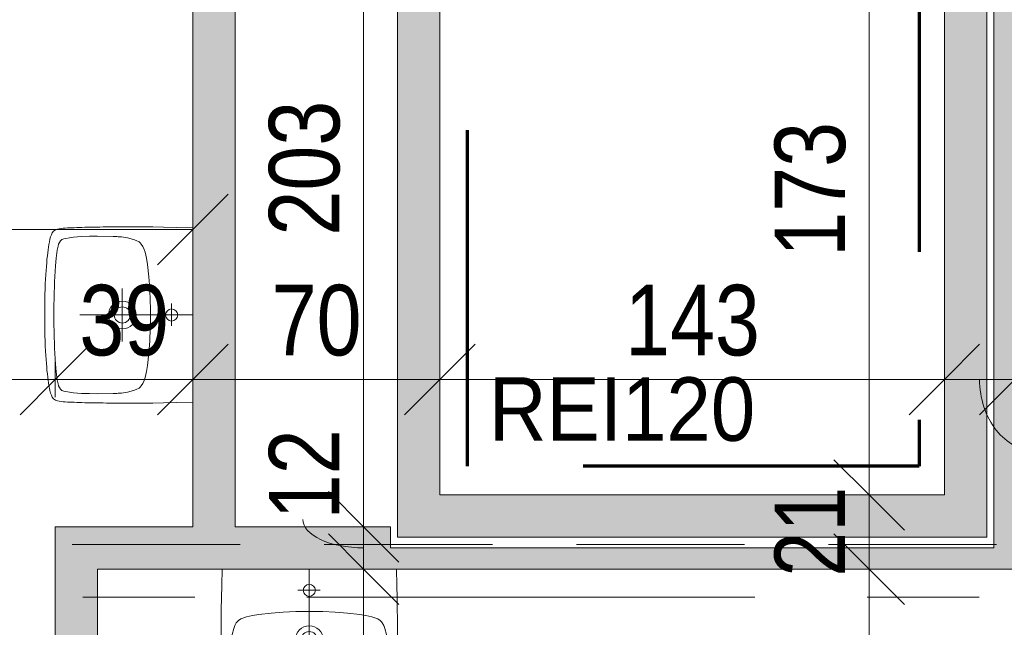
# Model space of a CAD drawing. Header units: centimetres. Extents: x -1737 to 22393, y -8842 to 3838.
# Tile 50 of 174: x -422 to -143, y 880 to 1052. Entities that reach past the tile are written whole.
import ezdxf

# ---------------------------------------------------------------- set-up
doc = ezdxf.new("R2010")
doc.units = ezdxf.units.CM
for name, pattern in [('Długa kreska', [142.875, 95.25, -47.625]), ('Oś', [222.25, 127, -31.75, 31.75, -31.75]), ('Ukryte', [71.438, 47.625, -23.813])]:
    doc.linetypes.add(name, pattern=pattern)
for name, color, linetype, lineweight in [('A-ANNO-DIMS', 211, 'Continuous', 13), ('A-ANNO-DIMS-100', 211, 'Continuous', 13), ('A-DETL', 90, 'Continuous', 9), ('A-DETL-HDLN', 90, 'Ukryte', 9), ('A-WALL', 113, 'Continuous', 13), ('A-WALL-PATT', 111, 'Continuous', 13), ('G-ANNO-TEXT', 231, 'Continuous', 13), ('P-SANR-FIXT', 6, 'Continuous', 9), ('S-GRID', 1, 'Continuous', 13)]:
    doc.layers.add(name, color=color, linetype=linetype, lineweight=lineweight)
doc.styles.add('Arial', font='arial.ttf', dxfattribs={"width": 0.9, "height": 18})
doc.styles.add('Arial Narrow_2', font='ARIALN.TTF', dxfattribs={"height": 20})
doc.dimstyles.new('Diagonal_1_100__0__wewnętrzne', dxfattribs={"dimscale": 30.48, "dimtxt": 20.468619, "dimasz": 0.656168, "dimexe": 0.164042, "dimexo": 0.0625, "dimgap": 0.032808, "dimtad": 1, "dimdec": 0, "dimdsep": 46, "dimtxsty": 'Arial Narrow_2', "dimblk1": 'OBLIQUE', "dimblk2": 'OBLIQUE', "dimsah": 1, "dimcen": 0.09, "dimazin": 0, "dimtfac": 1, "dimtdec": 4, "dimtix": 1, "dimtmove": 0, "dimatfit": 3, "dimfxl": 0, "dimtvp": 1, "dimtolj": 1, "dimtzin": 0, "dimarcsym": 0})
doc.dimstyles.new('Diagonal_1_100__0__wewnętrzne_1', dxfattribs={"dimscale": 30.48, "dimtxt": 20.468619, "dimasz": 0.656168, "dimexe": 0.164042, "dimexo": 0.0625, "dimgap": 0.032808, "dimtad": 1, "dimdec": 0, "dimdsep": 46, "dimtxsty": 'Arial Narrow_2', "dimblk1": 'OBLIQUE', "dimblk2": 'OBLIQUE', "dimsah": 1, "dimcen": 0.09, "dimazin": 0, "dimtfac": 1, "dimtdec": 4, "dimtix": 1, "dimtmove": 1, "dimatfit": 3, "dimfxl": 0, "dimtvp": 1, "dimtolj": 1, "dimtzin": 0, "dimarcsym": 0})
doc.dimstyles.new('Diagonal_1_100__0__wewnętrzne_2', dxfattribs={"dimscale": 30.48, "dimtxt": 20.468619, "dimasz": 0.656168, "dimexe": 0.164042, "dimexo": 0.0625, "dimgap": 0.032808, "dimtad": 1, "dimdec": 0, "dimdsep": 46, "dimtxsty": 'Arial Narrow_2', "dimblk1": 'OBLIQUE', "dimblk2": 'OBLIQUE', "dimsah": 1, "dimcen": 0.09, "dimazin": 0, "dimtfac": 1, "dimtdec": 4, "dimtix": 1, "dimtmove": 2, "dimatfit": 3, "dimfxl": 0, "dimtvp": 1, "dimtolj": 1, "dimtzin": 0, "dimarcsym": 0})

# ---------------------------------------------------------------- blocks, each defined once
blk = doc.blocks.new('Umywalka koło Nova Pro - Pro 50-1205816-3_piętro I __3_90 m_ - stan projektowany')
at = {"layer": 'P-SANR-FIXT'}
for p, q in [((-2.28, 47.44), (-1.24, 47.52)), ((-1.24, 47.52), (-2.28, 47.44)), ((-1.24, 47.52), (-0.15, 47.63)), ((-0.15, 47.63), (-1.24, 47.52)), ((-0.15, 47.63), (1.05, 47.71)), ((1.05, 47.71), (-0.15, 47.63)), ((1.05, 47.71), (2.3, 47.76)), ((2.3, 47.76), (1.05, 47.71)), ((2.3, 47.76), (3.66, 47.84)), ((3.66, 47.84), (2.3, 47.76)), ((3.66, 47.84), (5.12, 47.89)), ((5.12, 47.89), (3.66, 47.84)), ((5.12, 47.89), (6.72, 47.95)), ((6.72, 47.95), (5.12, 47.89)), ((6.72, 47.95), (8.45, 47.97)), ((8.45, 47.97), (6.72, 47.95)), ((8.45, 47.97), (10.4, 48)), ((10.4, 48), (8.45, 47.97)), ((10.4, 48), (14.63, 48)), ((14.63, 48), (10.4, 48)), ((14.63, 48), (16.55, 47.97)), ((16.55, 47.97), (14.63, 48)), ((16.55, 47.97), (18.31, 47.95)), ((18.31, 47.95), (16.55, 47.97)), ((18.31, 47.95), (19.88, 47.89)), ((19.88, 47.89), (18.31, 47.95)), ((19.88, 47.89), (21.34, 47.84)), ((21.34, 47.84), (19.88, 47.89)), ((21.34, 47.84), (22.7, 47.76)), ((22.7, 47.76), (21.34, 47.84)), ((22.7, 47.76), (23.98, 47.71)), ((23.98, 47.71), (22.7, 47.76)), ((23.98, 47.71), (25.15, 47.63)), ((25.15, 47.63), (23.98, 47.71)), ((25.15, 47.63), (26.24, 47.52)), ((26.24, 47.52), (25.15, 47.63)), ((26.24, 47.52), (27.31, 47.44)), ((27.31, 47.44), (26.24, 47.52)), ((-11.82, 44.38), (-11.71, 44.67)), ((-11.6, 44.96), (-11.79, 44.38)), ((-11.71, 44.67), (-11.6, 44.96)), ((-11.6, 44.96), (-11.26, 45.47)), ((-11.26, 45.47), (-11.6, 44.96)), ((-11.26, 45.47), (-10.8, 45.84)), ((-10.8, 45.84), (-11.26, 45.47)), ((-10.8, 45.84), (-10.24, 46.11)), ((-10.24, 46.11), (-10.8, 45.84)), ((-10.24, 46.11), (-9.61, 46.32)), ((-9.61, 46.32), (-10.24, 46.11)), ((-9.61, 46.32), (-8.94, 46.51)), ((-8.94, 46.51), (-9.61, 46.32)), ((-8.94, 46.51), (-8.25, 46.64)), ((-8.25, 46.64), (-8.94, 46.51)), ((-8.25, 46.64), (-7.5, 46.8)), ((-7.5, 46.8), (-8.25, 46.64)), ((-7.5, 46.8), (-6.73, 46.91)), ((-6.73, 46.91), (-7.5, 46.8)), ((-6.73, 46.91), (-5.93, 47.04)), ((-5.93, 47.04), (-6.73, 46.91)), ((-5.93, 47.04), (-5.1, 47.15)), ((-5.1, 47.15), (-5.93, 47.04)), ((-5.88, 44.43), (-3.64, 44.75)), ((-5.1, 47.15), (-4.2, 47.25)), ((-4.2, 47.25), (-5.1, 47.15)), ((-4.2, 47.25), (-3.27, 47.36)), ((-3.27, 47.36), (-4.2, 47.25)), ((-3.64, 44.75), (-1.4, 44.94)), ((-3.27, 47.36), (-2.28, 47.44)), ((-2.28, 47.44), (-3.27, 47.36)), ((-1.4, 44.94), (3.1, 45.18)), ((3.1, 45.18), (7.6, 45.31)), ((7.6, 45.31), (9.86, 45.39)), ((9.86, 45.39), (11.04, 45.42)), ((11.04, 45.42), (11.7, 45.42)), ((11.7, 45.42), (12.5, 45.44)), ((12.5, 45.44), (13.3, 45.42)), ((13.3, 45.42), (13.99, 45.42)), ((13.99, 45.42), (15.14, 45.39)), ((15.14, 45.39), (17.4, 45.31)), ((17.4, 45.31), (21.9, 45.18)), ((21.9, 45.18), (26.4, 44.94)), ((26.4, 44.94), (28.64, 44.75)), ((27.31, 47.44), (28.29, 47.36)), ((28.29, 47.36), (27.31, 47.44)), ((28.29, 47.36), (29.23, 47.25)), ((29.23, 47.25), (28.29, 47.36)), ((28.64, 44.75), (30.88, 44.43)), ((29.23, 47.25), (30.1, 47.15)), ((30.1, 47.15), (29.23, 47.25)), ((30.1, 47.15), (30.93, 47.04)), ((30.93, 47.04), (30.1, 47.15)), ((30.93, 47.04), (31.76, 46.91)), ((31.76, 46.91), (30.93, 47.04)), ((31.76, 46.91), (32.5, 46.8)), ((32.5, 46.8), (31.76, 46.91)), ((32.5, 46.8), (33.25, 46.64)), ((33.25, 46.64), (32.5, 46.8)), ((33.25, 46.64), (33.97, 46.51)), ((33.97, 46.51), (33.25, 46.64)), ((33.97, 46.51), (34.63, 46.32)), ((34.63, 46.32), (33.97, 46.51)), ((34.63, 46.32), (35.24, 46.11)), ((35.24, 46.11), (34.63, 46.32)), ((35.24, 46.11), (35.8, 45.84)), ((35.8, 45.84), (35.24, 46.11)), ((35.8, 45.84), (36.28, 45.47)), ((36.28, 45.47), (35.8, 45.84)), ((36.28, 45.47), (36.6, 44.96)), ((36.6, 44.96), (36.28, 45.47)), ((36.6, 44.96), (36.82, 44.38)), ((-12.16, 41.58), (-12.14, 42.22)), ((-12.14, 42.22), (-12.08, 42.81)), ((-12.08, 42.81), (-12, 43.37)), ((-12, 43.37), (-11.92, 43.87)), ((-11.92, 43.87), (-11.82, 44.38)), ((-9.39, 40.94), (-9.21, 42.03)), ((-9.21, 42.03), (-9.05, 42.59)), ((-9.05, 42.59), (-8.86, 43.1)), ((-8.86, 43.1), (-8.7, 43.34)), ((-8.7, 43.34), (-8.51, 43.55)), ((-8.51, 43.55), (-8.03, 43.85)), ((-8.03, 43.85), (-7.53, 44.06)), ((-7.53, 44.06), (-6.97, 44.22)), ((-6.97, 44.22), (-5.88, 44.43)), ((30.88, 44.43), (31.97, 44.22)), ((31.97, 44.22), (32.53, 44.06)), ((32.53, 44.06), (33.06, 43.85)), ((33.06, 43.85), (33.54, 43.55)), ((33.54, 43.55), (33.73, 43.34)), ((33.73, 43.34), (33.86, 43.1)), ((33.86, 43.1), (34.07, 42.59)), ((34.07, 42.59), (34.21, 42.03)), ((34.21, 42.03), (34.39, 40.94)), ((36.82, 44.38), (36.92, 43.87)), ((36.92, 43.87), (37.03, 43.37)), ((37.03, 43.37), (37.08, 42.81)), ((37.08, 42.81), (37.14, 42.22)), ((37.14, 42.22), (37.16, 41.58)), ((-12.27, 38.89), (-12.24, 39.61)), ((-12.24, 39.61), (-12.22, 40.28)), ((-12.22, 40.28), (-12.19, 40.94)), ((-12.19, 40.94), (-12.16, 41.58)), ((-9.71, 37.56), (-9.53, 39.82)), ((-9.53, 39.82), (-9.39, 40.94)), ((34.39, 40.94), (34.53, 39.82)), ((34.53, 39.82), (34.71, 37.56)), ((37.16, 41.58), (37.19, 40.94)), ((37.19, 40.94), (37.22, 40.28)), ((37.22, 40.28), (37.24, 39.61)), ((37.24, 39.61), (37.27, 38.89)), ((-12.35, 36.65), (-12.32, 37.43)), ((-12.35, 35.88), (-12.35, 36.65)), ((-12.32, 37.43), (-12.3, 38.17)), ((-12.3, 38.17), (-12.27, 38.89)), ((-9.79, 35.32), (-9.71, 37.56)), ((12.5, 6), (12.5, 38)), ((34.71, 37.56), (34.82, 35.32)), ((37.27, 38.89), (37.3, 38.17)), ((37.3, 38.17), (37.32, 37.43)), ((37.32, 37.43), (37.35, 36.65)), ((37.35, 36.65), (37.35, 35.88)), ((-12.4, 33.88), (-12.38, 35.06)), ((-12.4, 33.3), (-12.4, 33.88)), ((-12.38, 35.06), (-12.35, 35.88)), ((-9.84, 33.06), (-9.79, 35.32)), ((34.82, 35.32), (34.84, 33.06)), ((37.35, 35.88), (37.38, 35.06)), ((37.38, 35.06), (37.4, 33.88)), ((37.4, 33.88), (37.43, 33.3)), ((-12.46, 30.5), (-12.43, 31.46)), ((-12.43, 32.39), (-12.4, 33.3)), ((-12.43, 31.46), (-12.43, 32.39)), ((-9.76, 28.56), (-9.84, 33.06)), ((34.84, 33.06), (34.76, 28.56)), ((37.43, 33.3), (37.43, 32.39)), ((37.43, 32.39), (37.46, 31.46)), ((37.46, 31.46), (37.46, 30.5)), ((-12.48, 27.81), (-12.46, 29.49)), ((-12.46, 29.49), (-12.46, 30.5)), ((-9.74, 27.87), (-9.76, 28.56)), ((34.76, 28.56), (34.74, 27.87)), ((37.46, 30.5), (37.48, 29.49)), ((37.48, 29.49), (37.48, 27.81)), ((-12.51, 24.3), (-12.48, 26.13)), ((-12.48, 26.13), (-12.48, 27.81)), ((-9.71, 27.55), (-9.74, 27.87)), ((-9.69, 27.15), (-9.71, 27.55)), ((-9.61, 26.27), (-9.69, 27.15)), ((-9.37, 24.54), (-9.61, 26.27)), ((20.01, 26), (5.01, 26)), ((34.63, 26.27), (34.37, 24.54)), ((34.69, 27.15), (34.63, 26.27)), ((34.71, 27.55), (34.69, 27.15)), ((34.74, 27.87), (34.71, 27.55)), ((37.48, 27.81), (37.51, 26.13)), ((37.51, 26.13), (37.51, 22.27)), ((-12.48, 22.27), (-12.51, 24.3)), ((-8.91, 22.86), (-9.37, 24.54)), ((-8.62, 22.03), (-8.91, 22.86)), ((33.91, 22.86), (33.62, 22.03)), ((34.37, 24.54), (33.91, 22.86)), ((-12.48, 19.98), (-12.48, 22.27)), ((-12.45, 17.35), (-12.48, 19.98)), ((-8.19, 21.26), (-8.62, 22.03)), ((-7.93, 20.91), (-8.19, 21.26)), ((-7.61, 20.62), (-7.93, 20.91)), ((-6.89, 20.14), (-7.61, 20.62)), ((-6.09, 19.8), (-6.89, 20.14)), ((-5.24, 19.53), (-6.09, 19.8)), ((31.09, 19.8), (30.26, 19.53)), ((31.89, 20.14), (31.09, 19.8)), ((32.61, 20.62), (31.89, 20.14)), ((32.93, 20.91), (32.61, 20.62)), ((33.19, 21.26), (32.93, 20.91)), ((33.62, 22.03), (33.19, 21.26)), ((37.48, 19.98), (37.45, 17.35)), ((37.51, 22.27), (37.48, 19.98)), ((-12.4, 14.28), (-12.45, 17.35)), ((-3.53, 19.16), (-5.24, 19.53)), ((-1.83, 18.89), (-3.53, 19.16)), ((1.66, 18.49), (-1.83, 18.89)), ((5.15, 18.2), (1.66, 18.49)), ((8.64, 18.06), (5.15, 18.2)), ((10.37, 18.01), (8.64, 18.06)), ((14.63, 18.01), (10.37, 18.01)), ((16.36, 18.06), (14.63, 18.01)), ((19.88, 18.2), (16.36, 18.06)), ((23.34, 18.49), (19.88, 18.2)), ((26.83, 18.89), (23.34, 18.49)), ((28.56, 19.16), (26.83, 18.89)), ((30.26, 19.53), (28.56, 19.16)), ((37.45, 17.35), (37.4, 14.28)), ((-12.32, 10.58), (-12.4, 14.28)), ((37.4, 14.28), (37.32, 10.58)), ((15.72, 12.02), (9.46, 12.02)), ((-12.19, 6), (-12.32, 10.58)), ((37.32, 10.58), (37.19, 6))]:
    blk.add_line(p, q, dxfattribs=at)
for centre, radius in [((12.51, 26), 3.92), ((12.51, 26), 2.28), ((12.5, 12.02), 1.72)]:
    blk.add_circle(centre, radius, dxfattribs=at)
blk = doc.blocks.new('DIMBLOCK44-3_piętro I __3_90 m_ - stan projektowany')
at = {"layer": 'A-ANNO-DIMS-100', "transparency": 16777216}
for p, q in [((-592.62, 950.03), (-582.62, 960.03)), ((-411.62, 950.03), (-401.62, 960.03)), ((-592.62, 945.03), (-592.62, 955.03)), ((-411.62, 945.03), (-411.62, 955.03)), ((-592.62, 950.03), (-602.62, 940.03)), ((-592.62, 950.03), (-411.62, 950.03)), ((-592.62, 950.03), (-592.62, 945.03)), ((-411.62, 950.03), (-421.62, 940.03)), ((-411.62, 950.03), (-411.62, 945.03))]:
    blk.add_line(p, q, dxfattribs=at)
at = {"layer": 'A-ANNO-DIMS-100', "color": 0, "transparency": 16777216, "insert": (-517.08, 978.4), "char_height": 20, "width": 45.6158, "attachment_point": 1, "line_spacing_factor": 0.974696, "style": 'Arial Narrow_2'}
blk.add_mtext('181', dxfattribs=at)
blk = doc.blocks.new('_Oblique')
at = {"color": 0, "linetype": 'ByBlock', "lineweight": -2}
blk.add_line((-0.5, -0.5), (0.5, 0.5), dxfattribs=at)
blk = doc.blocks.new('DIMBLOCK45-3_piętro I __3_90 m_ - stan projektowany')
at = {"layer": 'A-ANNO-DIMS-100', "transparency": 16777216}
for p, q in [((-411.62, 950.03), (-401.62, 960.03)), ((-372.62, 950.03), (-362.62, 960.03)), ((-411.62, 945.03), (-411.62, 955.03)), ((-372.62, 955.03), (-372.62, 945.03)), ((-372.62, 950.03), (-372.62, 955.03)), ((-411.62, 950.03), (-421.62, 940.03)), ((-411.62, 950.03), (-372.62, 950.03)), ((-411.62, 950.03), (-411.62, 945.03)), ((-372.62, 950.03), (-382.62, 940.03))]:
    blk.add_line(p, q, dxfattribs=at)
at = {"layer": 'A-ANNO-DIMS-100', "color": 0, "transparency": 16777216, "insert": (-404.79, 976.88), "char_height": 20, "width": 30.4105, "attachment_point": 1, "line_spacing_factor": 0.974696, "style": 'Arial Narrow_2'}
blk.add_mtext('39', dxfattribs=at)
blk = doc.blocks.new('DIMBLOCK46-3_piętro I __3_90 m_ - stan projektowany')
at = {"layer": 'A-ANNO-DIMS-100', "transparency": 16777216}
for p, q in [((-372.62, 950.03), (-362.62, 960.03)), ((-302.62, 950.03), (-292.62, 960.03)), ((-372.62, 955.03), (-372.62, 945.03)), ((-372.62, 950.03), (-372.62, 955.03)), ((-302.62, 955.03), (-302.62, 945.03)), ((-302.62, 950.03), (-302.62, 955.03)), ((-372.62, 950.03), (-382.62, 940.03)), ((-372.62, 950.03), (-302.62, 950.03)), ((-302.62, 950.03), (-312.62, 940.03))]:
    blk.add_line(p, q, dxfattribs=at)
at = {"layer": 'A-ANNO-DIMS-100', "color": 0, "transparency": 16777216, "insert": (-350.29, 976.88), "char_height": 20, "width": 30.4105, "attachment_point": 1, "line_spacing_factor": 0.974696, "style": 'Arial Narrow_2'}
blk.add_mtext('70', dxfattribs=at)
blk = doc.blocks.new('DIMBLOCK47-3_piętro I __3_90 m_ - stan projektowany')
at = {"layer": 'A-ANNO-DIMS-100', "transparency": 16777216}
for p, q in [((-302.62, 950.03), (-292.62, 960.03)), ((-159.62, 950.03), (-149.62, 960.03)), ((-302.62, 955.03), (-302.62, 945.03)), ((-302.62, 950.03), (-302.62, 955.03)), ((-159.62, 955.03), (-159.62, 945.03)), ((-159.62, 950.03), (-159.62, 955.03)), ((-302.62, 950.03), (-312.62, 940.03)), ((-302.62, 950.03), (-159.62, 950.03)), ((-159.62, 950.03), (-169.62, 940.03))]:
    blk.add_line(p, q, dxfattribs=at)
at = {"layer": 'A-ANNO-DIMS-100', "color": 0, "transparency": 16777216, "insert": (-250.13, 976.88), "char_height": 20, "width": 45.6158, "attachment_point": 1, "line_spacing_factor": 0.974696, "style": 'Arial Narrow_2'}
blk.add_mtext('143', dxfattribs=at)
blk = doc.blocks.new('DIMBLOCK48-3_piętro I __3_90 m_ - stan projektowany')
at = {"layer": 'A-ANNO-DIMS-100', "transparency": 16777216}
for p, q in [((-159.62, 950.03), (-149.62, 960.03)), ((-139.62, 950.03), (-129.62, 960.03)), ((-159.62, 955.03), (-159.62, 945.03)), ((-159.62, 950.03), (-159.62, 955.03)), ((-139.62, 955.03), (-139.62, 945.03)), ((-139.62, 950.03), (-139.62, 955.03)), ((-159.62, 950.03), (-169.62, 940.03)), ((-159.62, 950.03), (-139.62, 950.03)), ((-139.62, 950.03), (-149.62, 940.03))]:
    blk.add_line(p, q, dxfattribs=at)
blk.add_ellipse((-133.6, 950.03), major_axis=(0, 20.23), ratio=0.792267, start_param=1.570796, end_param=3.141593, dxfattribs=at)
at = {"layer": 'A-ANNO-DIMS-100', "color": 0, "transparency": 16777216, "insert": (-133.6, 939.41), "char_height": 20, "width": 30.4105, "attachment_point": 1, "line_spacing_factor": 0.974696, "style": 'Arial Narrow_2'}
blk.add_mtext('20', dxfattribs=at)
blk = doc.blocks.new('DIMBLOCK49-3_piętro I __3_90 m_ - stan projektowany')
at = {"layer": 'A-ANNO-DIMS-100', "transparency": 16777216}
for p, q in [((-139.62, 950.03), (-129.62, 960.03)), ((34.38, 950.03), (44.38, 960.03)), ((-139.62, 955.03), (-139.62, 945.03)), ((-139.62, 950.03), (-139.62, 955.03)), ((34.38, 955.03), (34.38, 945.03)), ((34.38, 950.03), (34.38, 955.03)), ((-139.62, 950.03), (-149.62, 940.03)), ((-139.62, 950.03), (34.38, 950.03)), ((34.38, 950.03), (24.38, 940.03))]:
    blk.add_line(p, q, dxfattribs=at)
at = {"layer": 'A-ANNO-DIMS-100', "color": 0, "transparency": 16777216, "insert": (-53.76, 976.88), "char_height": 20, "width": 45.6158, "attachment_point": 1, "line_spacing_factor": 0.974696, "style": 'Arial Narrow_2'}
blk.add_mtext('174', dxfattribs=at)
blk = doc.blocks.new('DIMBLOCK211-3_piętro I __3_90 m_ - stan projektowany')
at = {"layer": 'A-ANNO-DIMS-100', "transparency": 16777216}
for p, q in [((-180.9, 896.33), (-190.9, 906.33)), ((-185.9, 896.33), (-175.9, 896.33)), ((-180.9, 896.33), (-185.9, 896.33)), ((-180.9, 419.33), (-180.9, 896.33)), ((-180.9, 896.33), (-170.9, 886.33)), ((-180.9, 419.33), (-190.9, 429.33)), ((-185.9, 419.33), (-175.9, 419.33)), ((-180.9, 419.33), (-185.9, 419.33)), ((-180.9, 419.33), (-170.9, 409.33))]:
    blk.add_line(p, q, dxfattribs=at)
at = {"layer": 'A-ANNO-DIMS-100', "color": 0, "transparency": 16777216, "insert": (-207.75, 638.82), "char_height": 20, "width": 45.6158, "attachment_point": 1, "rotation": 90, "line_spacing_factor": 0.974696, "style": 'Arial Narrow_2'}
blk.add_mtext('477', dxfattribs=at)
blk = doc.blocks.new('DIMBLOCK212-3_piętro I __3_90 m_ - stan projektowany')
at = {"layer": 'A-ANNO-DIMS-100', "transparency": 16777216}
for p, q in [((-180.9, 917.33), (-190.9, 927.33)), ((-185.9, 917.33), (-175.9, 917.33)), ((-180.9, 917.33), (-185.9, 917.33)), ((-180.9, 896.33), (-180.9, 917.33)), ((-180.9, 917.33), (-170.9, 907.33)), ((-180.9, 896.33), (-190.9, 906.33)), ((-185.9, 896.33), (-175.9, 896.33)), ((-180.9, 896.33), (-185.9, 896.33)), ((-180.9, 896.33), (-170.9, 886.33))]:
    blk.add_line(p, q, dxfattribs=at)
at = {"layer": 'A-ANNO-DIMS-100', "color": 0, "transparency": 16777216, "insert": (-207.75, 894.15), "char_height": 20, "width": 30.4105, "attachment_point": 1, "rotation": 90, "line_spacing_factor": 0.974696, "style": 'Arial Narrow_2'}
blk.add_mtext('21', dxfattribs=at)
blk = doc.blocks.new('DIMBLOCK213-3_piętro I __3_90 m_ - stan projektowany')
at = {"layer": 'A-ANNO-DIMS-100', "transparency": 16777216}
for p, q in [((-180.9, 1090.33), (-190.9, 1100.33)), ((-185.9, 1090.33), (-175.9, 1090.33)), ((-180.9, 1090.33), (-185.9, 1090.33)), ((-180.9, 917.33), (-180.9, 1090.33)), ((-180.9, 1090.33), (-170.9, 1080.33)), ((-180.9, 917.33), (-190.9, 927.33)), ((-185.9, 917.33), (-175.9, 917.33)), ((-180.9, 917.33), (-185.9, 917.33)), ((-180.9, 917.33), (-170.9, 907.33))]:
    blk.add_line(p, q, dxfattribs=at)
at = {"layer": 'A-ANNO-DIMS-100', "color": 0, "transparency": 16777216, "insert": (-207.75, 984.82), "char_height": 20, "width": 45.6158, "attachment_point": 1, "rotation": 90, "line_spacing_factor": 0.974696, "style": 'Arial Narrow_2'}
blk.add_mtext('173', dxfattribs=at)
blk = doc.blocks.new('DIMBLOCK216-3_piętro I __3_90 m_ - stan projektowany')
at = {"layer": 'A-ANNO-DIMS-100', "transparency": 16777216}
for p, q in [((-324.22, 896.33), (-334.22, 906.33)), ((-329.22, 896.33), (-319.22, 896.33)), ((-324.22, 896.33), (-329.22, 896.33)), ((-324.22, 431.33), (-324.22, 896.33)), ((-324.22, 896.33), (-314.22, 886.33)), ((-324.22, 431.33), (-334.22, 441.33)), ((-329.22, 431.33), (-319.22, 431.33)), ((-324.22, 431.33), (-329.22, 431.33)), ((-324.22, 431.33), (-314.22, 421.33))]:
    blk.add_line(p, q, dxfattribs=at)
at = {"layer": 'A-ANNO-DIMS-100', "color": 0, "transparency": 16777216, "insert": (-351.07, 644.82), "char_height": 20, "width": 45.6158, "attachment_point": 1, "rotation": 90, "line_spacing_factor": 0.974696, "style": 'Arial Narrow_2'}
blk.add_mtext('465', dxfattribs=at)
blk = doc.blocks.new('DIMBLOCK217-3_piętro I __3_90 m_ - stan projektowany')
at = {"layer": 'A-ANNO-DIMS-100', "transparency": 16777216}
for p, q in [((-324.22, 908.33), (-334.22, 918.33)), ((-329.22, 908.33), (-319.22, 908.33)), ((-324.22, 908.33), (-329.22, 908.33)), ((-324.22, 896.33), (-324.22, 908.33)), ((-324.22, 908.33), (-314.22, 898.33)), ((-324.22, 896.33), (-334.22, 906.33)), ((-329.22, 896.33), (-319.22, 896.33)), ((-324.22, 896.33), (-329.22, 896.33)), ((-324.22, 896.33), (-314.22, 886.33))]:
    blk.add_line(p, q, dxfattribs=at)
blk.add_ellipse((-324.22, 910.42), major_axis=(17.24, 0), ratio=0.469591, start_param=3.141593, end_param=4.712389, dxfattribs=at)
at = {"layer": 'A-ANNO-DIMS-100', "color": 0, "transparency": 16777216, "insert": (-351.07, 910.42), "char_height": 20, "width": 30.4105, "attachment_point": 1, "rotation": 90, "line_spacing_factor": 0.974696, "style": 'Arial Narrow_2'}
blk.add_mtext('12', dxfattribs=at)
blk = doc.blocks.new('DIMBLOCK218-3_piętro I __3_90 m_ - stan projektowany')
at = {"layer": 'A-ANNO-DIMS-100', "transparency": 16777216}
for p, q in [((-324.22, 1111.33), (-334.22, 1121.33)), ((-329.22, 1111.33), (-319.22, 1111.33)), ((-324.22, 1111.33), (-329.22, 1111.33)), ((-324.22, 908.33), (-324.22, 1111.33)), ((-324.22, 1111.33), (-314.22, 1101.33)), ((-324.22, 908.33), (-334.22, 918.33)), ((-329.22, 908.33), (-319.22, 908.33)), ((-324.22, 908.33), (-329.22, 908.33)), ((-324.22, 908.33), (-314.22, 898.33))]:
    blk.add_line(p, q, dxfattribs=at)
at = {"layer": 'A-ANNO-DIMS-100', "color": 0, "transparency": 16777216, "insert": (-351.07, 990.82), "char_height": 20, "width": 45.6158, "attachment_point": 1, "rotation": 90, "line_spacing_factor": 0.974696, "style": 'Arial Narrow_2'}
blk.add_mtext('203', dxfattribs=at)
blk = doc.blocks.new('DIMBLOCK246-3_piętro I __3_90 m_ - stan projektowany')
at = {"layer": 'A-ANNO-DIMS-100', "transparency": 16777216}
for p, q in [((-125.27, 896.33), (-135.27, 906.33)), ((-130.27, 896.33), (-120.27, 896.33)), ((-125.27, 896.33), (-130.27, 896.33)), ((-125.27, 746.79), (-125.27, 896.33)), ((-125.27, 896.33), (-115.27, 886.33)), ((-125.27, 746.79), (-135.27, 756.79)), ((-120.27, 746.79), (-130.27, 746.79)), ((-125.27, 746.79), (-115.27, 736.79)), ((-125.27, 746.79), (-120.27, 746.79))]:
    blk.add_line(p, q, dxfattribs=at)
at = {"layer": 'A-ANNO-DIMS-100', "color": 0, "transparency": 16777216, "insert": (-152.12, 802.55), "char_height": 20, "width": 45.6158, "attachment_point": 1, "rotation": 90, "line_spacing_factor": 0.974696, "style": 'Arial Narrow_2'}
blk.add_mtext('150', dxfattribs=at)
blk = doc.blocks.new('DIMBLOCK268-3_piętro I __3_90 m_ - stan projektowany')
at = {"layer": 'A-ANNO-DIMS-100', "transparency": 16777216}
for p, q in [((-564.62, 992.57), (-554.62, 1002.57)), ((-372.62, 992.57), (-362.62, 1002.57)), ((-564.62, 997.57), (-564.62, 987.57)), ((-564.62, 992.57), (-564.62, 997.57)), ((-372.62, 987.57), (-372.62, 997.57)), ((-564.62, 992.57), (-574.62, 982.57)), ((-372.62, 992.57), (-564.62, 992.57)), ((-372.62, 992.57), (-382.62, 982.57)), ((-372.62, 992.57), (-372.62, 987.57))]:
    blk.add_line(p, q, dxfattribs=at)
at = {"layer": 'A-ANNO-DIMS-100', "color": 0, "transparency": 16777216, "insert": (-487.63, 1019.42), "char_height": 20, "width": 45.6158, "attachment_point": 1, "line_spacing_factor": 0.974696, "style": 'Arial Narrow_2'}
blk.add_mtext('192', dxfattribs=at)

msp = doc.modelspace()

# ---------------------------------------------------------------- hatches: boundary and pattern name
at = {"layer": 'A-WALL-PATT'}
for points in [[(-372.62, 908.33), (-360.62, 908.33), (-360.62, 1123.33), (-372.62, 1123.33), (-372.62, 983.52)], [(-139.62, 902.33), (-139.62, 1123.33), (-145.62, 1123.33), (-145.62, 902.33)], [(-302.62, 917.33), (-302.62, 1115.33), (-314.62, 1115.33), (-314.62, 917.33)], [(-147.62, 917.33), (-147.62, 1115.33), (-159.62, 1115.33), (-159.62, 917.33)], [(-259.78, 905.33), (-147.62, 905.33), (-147.62, 917.33), (-314.62, 917.33), (-314.62, 905.33), (-289.26, 905.33)], [(-360.62, 896.33), (-316.62, 896.33), (-316.62, 908.33), (-399.62, 908.33), (-399.62, 896.33), (-372.62, 896.33)], [(-314.62, 896.33), (-139.62, 896.33), (-139.62, 902.33), (-316.62, 902.33), (-316.62, 896.33)]]:
    msp.add_hatch(color=9, dxfattribs=at).paths.add_polyline_path(points, flags=0)
h = msp.add_hatch(color=9, dxfattribs=at)
h.paths.add_polyline_path([(-411.62, 400.33), (-399.62, 400.33), (-399.62, 502.83), (-411.62, 502.83), (-411.62, 418.33)], flags=0)
h.paths.add_polyline_path([(-411.62, 613.83), (-399.62, 613.83), (-399.62, 908.33), (-411.62, 908.33), (-411.62, 748.67)], flags=0)

# ---------------------------------------------------------------- linework, layer by layer
at = {"layer": 'A-DETL', "linetype": 'Długa kreska', "lineweight": 70}
for p, q in [((-294.76, 925.49), (-294.76, 1081.49)), ((-166.76, 1081.49), (-166.76, 925.49)), ((-166.76, 925.49), (-294.76, 925.49))]:
    msp.add_line(p, q, dxfattribs=at)
at = {"layer": 'A-DETL-HDLN'}
msp.add_line((-1192.62, 903.33), (1167.38, 903.33), dxfattribs=at)
msp.add_line((-1192.62, 903.33), (1167.38, 903.33), dxfattribs=at)
at = {"layer": 'A-WALL', "lineweight": 9}
for p, q in [((-372.62, 1123.33), (-372.62, 908.33)), ((-145.62, 1117.33), (-145.62, 902.33)), ((-314.62, 1115.33), (-314.62, 905.33)), ((-147.62, 905.33), (-147.62, 1115.33)), ((-360.62, 908.33), (-360.62, 1111.33)), ((-302.62, 917.33), (-302.62, 1090.33)), ((-159.62, 1090.33), (-159.62, 917.33)), ((-159.62, 917.33), (-302.62, 917.33)), ((-411.62, 908.33), (-411.62, 613.83)), ((-372.62, 908.33), (-411.62, 908.33)), ((-316.62, 908.33), (-360.62, 908.33)), ((-316.62, 902.33), (-316.62, 908.33)), ((-314.62, 905.33), (-147.62, 905.33)), ((-145.62, 902.33), (-316.62, 902.33)), ((-399.62, 613.83), (-399.62, 896.33)), ((-399.62, 896.33), (-32.62, 896.33))]:
    msp.add_line(p, q, dxfattribs=at)
at = {"layer": 'S-GRID', "linetype": 'Oś'}
msp.add_line((1342.46, 888.33), (-1368.76, 888.33), dxfattribs=at)

# ---------------------------------------------------------------- block references
at = {"layer": 'P-SANR-FIXT'}
for p, rotation in [((-366.62, 955.83), 89.99999999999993), ((-327.12, 902.33), 180)]:
    msp.add_blockref('Umywalka koło Nova Pro - Pro 50-1205816-3_piętro I __3_90 m_ - stan projektowany', p, dxfattribs=dict(at, rotation=rotation))

# ---------------------------------------------------------------- texts
at = {"layer": 'G-ANNO-TEXT', "color": 1, "insert": (-288.7, 950.67), "char_height": 18, "width": 75.1743, "attachment_point": 1, "line_spacing_factor": 0.936439, "style": 'Arial'}
msp.add_mtext('\\pt114.3,228.6,342.9,457.2,571.5,685.8,800.1,914.4,1028.7,1143,1257.3,1371.6,1485.9,1600.2,1714.5,1828.8,1943.1,2057.4,2171.7,2286,2400.3,2514.6,2628.9,2743.2,2857.5,2971.8,3086.1,3200.4,3314.7,3429,3543.3,3657.6;REI120', dxfattribs=at)

# ---------------------------------------------------------------- dimensions: what is measured, and where the dimension line sits
at = {"layer": 'A-ANNO-DIMS'}
for base, p1, p2, angle, override, picture, middle in [((-324.22, 1111.33), (-329.22, 908.33), (-329.22, 1111.33), 90, {"dimpost": '<>', "dimfxl": 203}, 'DIMBLOCK218-3_piętro I __3_90 m_ - stan projektowany', (-335.43, 1009.83)), ((-180.9, 1090.33), (-185.9, 917.33), (-185.9, 1090.33), 90, {"dimpost": '<>', "dimfxl": 173}, 'DIMBLOCK213-3_piętro I __3_90 m_ - stan projektowany', (-192.11, 1003.83)), ((-564.62, 992.57), (-372.62, 987.57), (-564.62, 997.57), 0, {"dimpost": '<>', "dimfxl": 192.26024}, 'DIMBLOCK268-3_piętro I __3_90 m_ - stan projektowany', (-468.62, 1003.78)), ((-372.62, 950.03), (-411.62, 945.03), (-372.62, 955.03), 0, {"dimpost": '<>', "dimfxl": 40.261644}, 'DIMBLOCK45-3_piętro I __3_90 m_ - stan projektowany', (-392.12, 961.24)), ((-302.62, 950.03), (-372.62, 955.03), (-302.62, 955.03), 0, {"dimpost": '<>', "dimfxl": 70}, 'DIMBLOCK46-3_piętro I __3_90 m_ - stan projektowany', (-337.62, 961.24)), ((-159.62, 950.03), (-302.62, 955.03), (-159.62, 955.03), 0, {"dimpost": '<>', "dimfxl": 143}, 'DIMBLOCK47-3_piętro I __3_90 m_ - stan projektowany', (-231.12, 961.24)), ((-180.9, 917.33), (-185.9, 896.33), (-185.9, 917.33), 90, {"dimpost": '<>', "dimfxl": 21}, 'DIMBLOCK212-3_piętro I __3_90 m_ - stan projektowany', (-191.94, 906.83)), ((-324.22, 896.33), (-329.22, 431.33), (-329.22, 896.33), 90, {"dimpost": '<>', "dimfxl": 465}, 'DIMBLOCK216-3_piętro I __3_90 m_ - stan projektowany', (-335.43, 663.83)), ((-180.9, 896.33), (-185.9, 419.33), (-185.9, 896.33), 90, {"dimpost": '<>', "dimfxl": 477}, 'DIMBLOCK211-3_piętro I __3_90 m_ - stan projektowany', (-191.9, 657.83)), ((-125.27, 896.33), (-120.27, 746.79), (-130.27, 896.33), 90, {"dimpost": '<>', "dimfxl": 149.868894}, 'DIMBLOCK246-3_piętro I __3_90 m_ - stan projektowany', (-136.48, 821.56))]:
    dim = msp.add_linear_dim(base=base, p1=p1, p2=p2, angle=angle, dimstyle='Diagonal_1_100__0__wewnętrzne', override=override, dxfattribs=at)
    dim.commit()
    dim.dimension.update_dxf_attribs({"geometry": picture, "text_midpoint": middle})
for base, p1, p2, dimstyle, override, picture, middle in [((-411.62, 950.03), (-592.62, 945.03), (-411.62, 945.03), 'Diagonal_1_100__0__wewnętrzne_2', {"dimpost": '<>', "dimfxl": 181}, 'DIMBLOCK44-3_piętro I __3_90 m_ - stan projektowany', (-494.28, 965.06)), ((34.38, 950.03), (-139.62, 955.03), (34.38, 955.03), 'Diagonal_1_100__0__wewnętrzne_2', {"dimpost": '<>', "dimfxl": 174}, 'DIMBLOCK49-3_piętro I __3_90 m_ - stan projektowany', (-30.95, 963.54)), ((-139.62, 950.03), (-159.62, 955.03), (-139.62, 955.03), 'Diagonal_1_100__0__wewnętrzne_1', {"dimpost": '<>', "dimfxl": 20}, 'DIMBLOCK48-3_piętro I __3_90 m_ - stan projektowany', (-118.39, 926.07))]:
    dim = msp.add_linear_dim(base=base, p1=p1, p2=p2, angle=0, dimstyle=dimstyle, override=override, dxfattribs=at)
    dim.commit()
    dim.dimension.update_dxf_attribs({"geometry": picture, "text_midpoint": middle, "dimtype": 160})
dim = msp.add_linear_dim(base=(-324.22, 908.33), p1=(-329.22, 896.33), p2=(-329.22, 908.33), angle=90, dimstyle='Diagonal_1_100__0__wewnętrzne_1', override={"dimpost": '<>', "dimfxl": 12}, dxfattribs=at)
dim.commit()
dim.dimension.update_dxf_attribs({"geometry": 'DIMBLOCK217-3_piętro I __3_90 m_ - stan projektowany', "text_midpoint": (-337.73, 925.63), "dimtype": 160, "text_rotation": 90})

doc.saveas('drawing.dxf')
